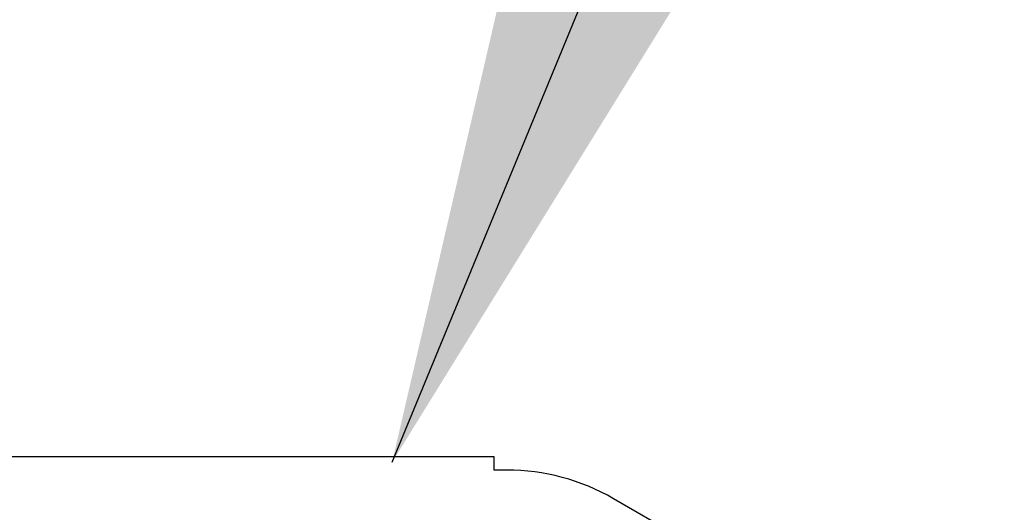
# Model space of a CAD drawing. Extents: x 990 to 4202, y -422 to 622.
# Tile 168 of 256: x 1603.91 to 1608.52, y -92.37 to -90.06. Entities that reach past the tile are written whole.
import ezdxf

# ---------------------------------------------------------------- set-up
doc = ezdxf.new("R2010")
doc.units = 0
doc.header["$MEASUREMENT"] = 0
doc.layers.add('SPILL-BUCKET', color=1, linetype='CONTINUOUS')
doc.layers.add('TEXT', color=3, linetype='CONTINUOUS')
doc.styles.add('SIMPLEX', font='simplex')
doc.dimstyles.new('DIM48', dxfattribs={"dimscale": 48, "dimtxt": 0.09375, "dimasz": 0.09375, "dimexe": 0.0625, "dimexo": 0.0625, "dimgap": 0.0625, "dimtad": 1, "dimdec": 4, "dimzin": 3, "dimdsep": 46, "dimlunit": 4, "dimtxsty": 'SIMPLEX', "dimcen": 0, "dimclrd": 3, "dimclre": 3, "dimclrt": 3, "dimadec": 0, "dimazin": 0, "dimtfac": 1, "dimtdec": 4, "dimtofl": 0, "dimtmove": 2, "dimatfit": 3, "dimfxl": 1, "dimfrac": 2, "dimtolj": 1, "dimtzin": 3, "dimarcsym": 0})

msp = doc.modelspace()

# ---------------------------------------------------------------- linework, layer by layer
at = {"layer": 'SPILL-BUCKET', "linetype": 'Continuous'}
for p, q in [((1606.13466, -92.11076), (1601.95003, -92.11076)), ((1606.13466, -92.17321), (1606.13466, -92.11076)), ((1606.19316, -92.17321), (1606.13466, -92.17321)), ((1607.05591, -92.51673), (1606.69282, -92.3071))]:
    msp.add_line(p, q, dxfattribs=at)
msp.add_arc((1606.19316, -93.17253), 0.99932, 60, 90, dxfattribs=at)

# ---------------------------------------------------------------- leaders
at = {"layer": 'TEXT'}
msp.add_leader([(1605.65678, -92.13611), (1643.565, -0.12671), (1655.04007, -0.12671)], dimstyle='DIM48', override={"dimgap": 0.0625, "dimtad": 0}, dxfattribs=at)

doc.saveas('drawing.dxf')
